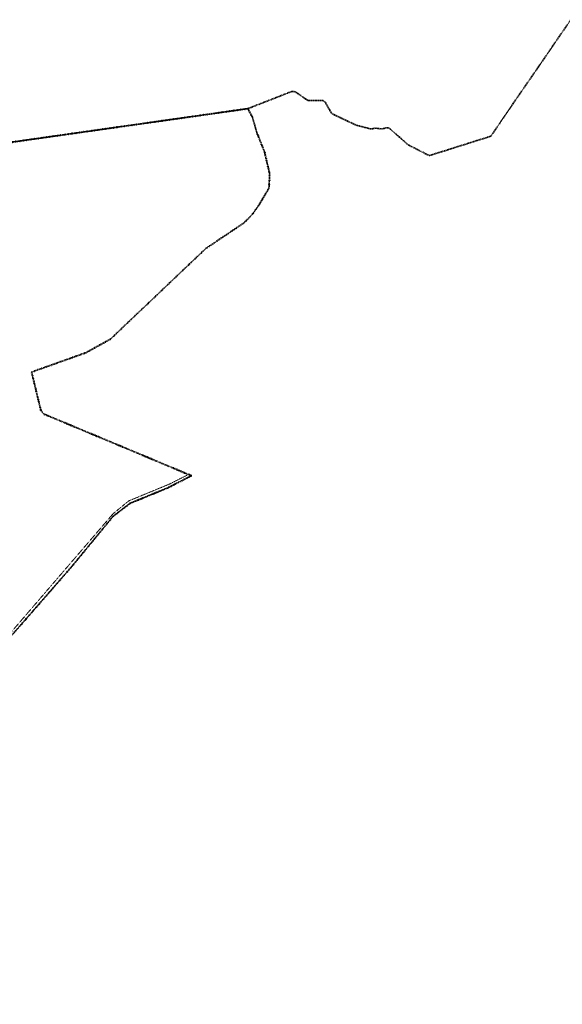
# Model space of a CAD drawing. Extents: x 6414462 to 7495468, y 5756825 to 5824657.
# Tile 36 of 54: x 6499691 to 6500870, y 5810116 to 5812253. Entities that reach past the tile are written whole.
import ezdxf

# ---------------------------------------------------------------- set-up
doc = ezdxf.new("R2010")
doc.units = 0
for name, pattern in [('2324-2024 mdcp$0$KROPK2', [1, 0.05, -0.95]), ('2324-2024 mdcp$0$KROPK3-2', [2.49, 1.5, -0.47, 0.05, -0.47]), ('2324-2024 mdcp$0$PRZER1-1', [1, 0.5, -0.5]), ('2324-2024 mdcp$0$PRZER3-2', [2.5, 1.5, -1]), ('Lipnica teren 1$0$HIDDEN2', [0.1875, 0.125, -0.0625])]:
    doc.linetypes.add(name, pattern=pattern)
for name, color, linetype, lineweight in [('2324-2024 mdcp$0$GESJAE', 7, 'Continuous', 50), ('2324-2024 mdcp$0$GESJEW', 7, 'Continuous', 35), ('2324-2024 mdcp$0$GESJOB', 7, 'Continuous', 35)]:
    doc.layers.add(name, color=color, linetype=linetype, lineweight=lineweight)
doc.layers.add('2324-2024 mdcp$0$GESUZY', color=7, linetype='Continuous', lineweight=18, true_color=0x008000)
doc.layers.add('Lipnica teren 1$0$demontaże', color=1, linetype='Continuous', true_color=0xff0000)

# ---------------------------------------------------------------- blocks, each defined once
blk = doc.blocks.new('2324-2024 mdcp')
at = {"layer": '2324-2024 mdcp$0$GESJAE', "color": 7, "linetype": '2324-2024 mdcp$0$KROPK2', "lineweight": 50}
blk.add_lwpolyline([(6499658.8, 5810899.6), (6499698.6, 5810945.1), (6499755.9, 5811010.7), (6499804.4, 5811066.2), (6499806.3, 5811068.6), (6499845.9, 5811116.6), (6499852.6, 5811124.8), (6499894, 5811175.1), (6499914, 5811190.4), (6499931, 5811203.4), (6500012, 5811236.5), (6500038.6, 5811250.1), (6500064.2, 5811263.2), (6500057.5, 5811265.9), (6499902, 5811331), (6499742.9, 5811397.3), (6499737.1, 5811405.4), (6499717, 5811488), (6499730.2, 5811492.7), (6499804.5, 5811519.3), (6499834.6, 5811530), (6499888.3, 5811559.5), (6500052.7, 5811715.9), (6500096, 5811756.7), (6500177.6, 5811811.3), (6500181.4, 5811815.1), (6500195.5, 5811829.2), (6500209.8, 5811849.1), (6500232.5, 5811887.3), (6500234, 5811918.1), (6500222.8, 5811965.9), (6500206.2, 5812007.3), (6500203.2, 5812017.7), (6500201.5, 5812023.5), (6500197.6, 5812037.2), (6500196.4, 5812041.2), (6500187.7, 5812057.8), (6500186.7, 5812059.7), (6499658.4, 5811984.7)], dxfattribs=at)
at = {"layer": '2324-2024 mdcp$0$GESJEW', "color": 7, "linetype": '2324-2024 mdcp$0$KROPK3-2', "lineweight": 35}
blk.add_lwpolyline([(6497005.6, 5810116.2), (6497738.5, 5810537.3), (6498835, 5811167.3), (6499658.4, 5811984.7), (6500186.7, 5812059.7), (6500281.8, 5812096.9), (6500289.7, 5812096.3), (6500317.3, 5812077), (6500349.8, 5812077.2), (6500354.9, 5812073.2), (6500368.7, 5812048.9), (6500421.8, 5812023.8), (6500453.9, 5812015.5), (6500464.7, 5812017.4), (6500477.9, 5812015.6), (6500485.7, 5812017.7), (6500493, 5812017.8), (6500534.8, 5811981.2), (6500580.6, 5811957.7), (6500714, 5811999.8), (6500837.6, 5812179.3), (6500888.1, 5812252.7)], dxfattribs=at)
at = {"layer": '2324-2024 mdcp$0$GESJOB', "color": 7, "linetype": '2324-2024 mdcp$0$PRZER3-2', "lineweight": 35}
blk.add_lwpolyline([(6499658.8, 5810899.6), (6499698.6, 5810945.1), (6499755.9, 5811010.7), (6499804.4, 5811066.2), (6499806.3, 5811068.6), (6499845.9, 5811116.6), (6499852.6, 5811124.8), (6499894, 5811175.1), (6499914, 5811190.4), (6499931, 5811203.4), (6500012, 5811236.5), (6500038.6, 5811250.1), (6500064.2, 5811263.2), (6500057.5, 5811265.9), (6499902, 5811331), (6499742.9, 5811397.3), (6499737.1, 5811405.4), (6499717, 5811488), (6499730.2, 5811492.7), (6499804.5, 5811519.3), (6499834.6, 5811530), (6499888.3, 5811559.5), (6500052.7, 5811715.9), (6500096, 5811756.7), (6500177.6, 5811811.3), (6500181.4, 5811815.1), (6500195.5, 5811829.2), (6500209.8, 5811849.1), (6500232.5, 5811887.3), (6500234, 5811918.1), (6500222.8, 5811965.9), (6500206.2, 5812007.3), (6500203.2, 5812017.7), (6500201.5, 5812023.5), (6500197.6, 5812037.2), (6500196.4, 5812041.2), (6500187.7, 5812057.8), (6500186.7, 5812059.7), (6499658.4, 5811984.7)], dxfattribs=at)
at = {"layer": '2324-2024 mdcp$0$GESUZY', "color": 96, "linetype": '2324-2024 mdcp$0$PRZER1-1', "lineweight": 18, "true_color": 0x008000}
blk.add_lwpolyline([(6499658.8, 5810899.6), (6499698.6, 5810945.1), (6499755.9, 5811010.7), (6499769, 5811025.7), (6499804.4, 5811066.2), (6499806.3, 5811068.6), (6499845.9, 5811116.6), (6499852.6, 5811124.8), (6499894, 5811175.1), (6499914, 5811190.4), (6499931, 5811203.4), (6500012, 5811236.5), (6500038.6, 5811250.1), (6500064.2, 5811263.2), (6500057.5, 5811265.9), (6500017.3, 5811245.4), (6499928, 5811208.6), (6499893.8, 5811180.5), (6499656.5, 5810905)], dxfattribs=at)
blk = doc.blocks.new('Lipnica teren 1')
at = {"layer": 'Lipnica teren 1$0$demontaże', "linetype": 'Lipnica teren 1$0$HIDDEN2'}
blk.add_blockref('2324-2024 mdcp', (0, 0), dxfattribs=at)

msp = doc.modelspace()

# ---------------------------------------------------------------- block references
msp.add_blockref('Lipnica teren 1', (0, 0))

doc.saveas('drawing.dxf')
